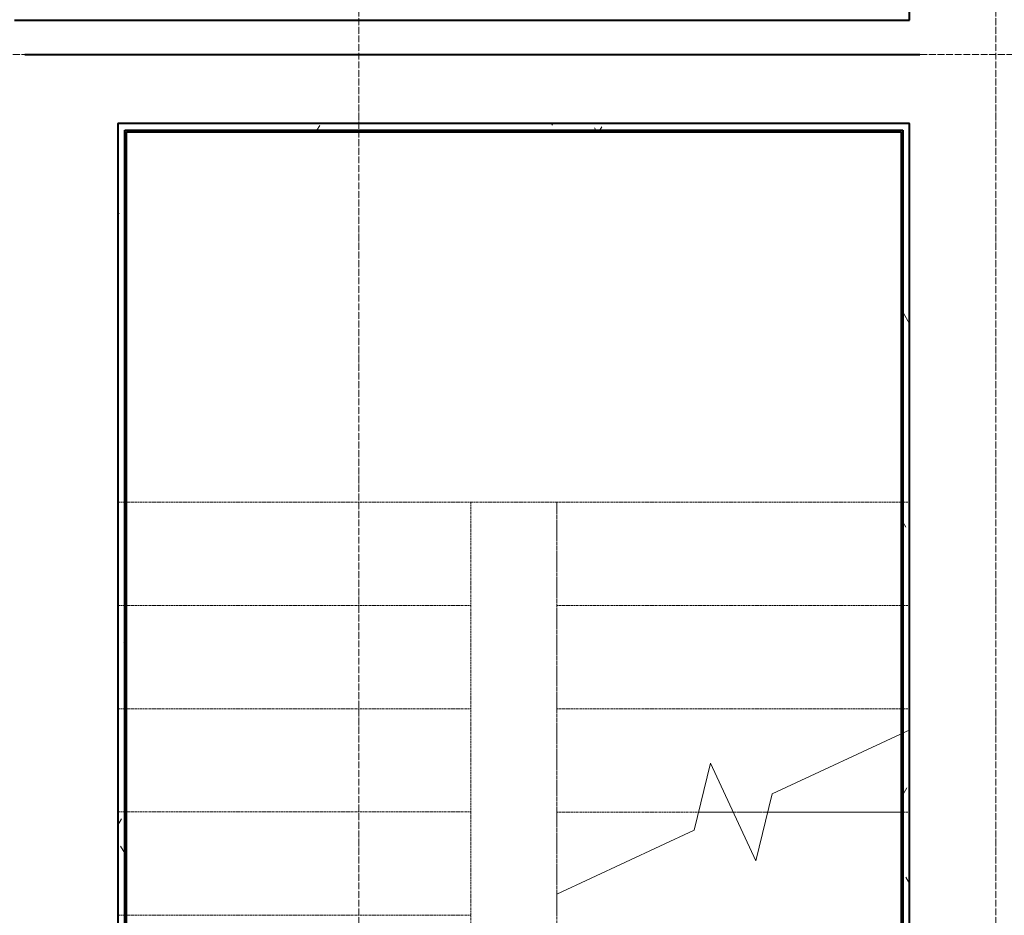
# Model space of a CAD drawing. Header units: millimetres. Extents: x -111 to 116289, y -9307 to 73893.
# Tile 72 of 128: x 43138 to 45998, y 40714 to 43315. Entities that reach past the tile are written whole.
import ezdxf

# ---------------------------------------------------------------- set-up
doc = ezdxf.new("R2010")
doc.units = ezdxf.units.MM
for name, pattern in [('ADSK_Линия сетки', [25, 20, -2.5, 0, -2.5]), ('ADSK_Сверху', [4.5, 3, -1.5]), ('ADSK_Скрыто', [6, 3, -3])]:
    doc.linetypes.add(name, pattern=pattern)
for name, color, linetype, lineweight in [('Лестницы', 7, 'Continuous', 18), ('Оси', 7, 'Continuous', 9), ('Перекрытия', 7, 'Continuous', 18), ('Стены разрез', 7, 'Continuous', 40), ('Стены штриховка', 7, 'Continuous', 40)]:
    doc.layers.add(name, color=color, linetype=linetype, lineweight=lineweight)
doc.layers.add('Линии', color=7, linetype='Continuous', lineweight=9, true_color=0x00a600)
pattern_1 = [(0, (0, 0), (406.4, 101.6), [33.528, -271.272, 33.528, -271.272, -1625.6]), (0, (0, 0), (406.4, 101.6), [-609.6, 33.528, -576.072, 33.528, -271.272, -711.2]), (0, (0, 0), (406.4, 101.6), [-1524, 33.528, -169.672, 33.528, -474.472]), (120, (152.4, 50.8), (-291.188181, 301.1527241), [33.528, -271.272, 33.528, -271.272, -1625.6]), (120, (152.4, 50.8), (-291.188181, 301.1527241), [-609.6, 33.528, -576.072, 33.528, -271.272, -711.2]), (120, (152.4, 50.8), (-291.188181, 301.1527241), [-1524, 33.528, -169.672, 33.528, -474.472]), (240, (203.2, 254), (-115.211819, -402.7527241), [33.528, -271.272, 33.528, -271.272, -1625.6]), (240, (203.2, 254), (-115.211819, -402.7527241), [-609.6, 33.528, -576.072, 33.528, -271.272, -711.2]), (240, (203.2, 254), (-115.211819, -402.7527241), [-1524, 33.528, -169.672, 33.528, -474.472])]

# ---------------------------------------------------------------- blocks, each defined once
blk = doc.blocks.new('135_SLK_GD_AR_rvt-1-Оборудование_B2_-11_400__На лист секция 5_-11_400')
at = {"layer": 'Стены разрез', "lineweight": 9, "true_color": 0xaaaaaa}
h = blk.add_hatch(dxfattribs=at)
h.set_pattern_fill('FP_4', color=253, style=0, pattern_type=2)
h.set_pattern_definition(pattern_1)
h.paths.add_polyline_path([(-13033879.7, -9288420.3), (-13033879.7, -9288400.3), (-13036159.7, -9288400.3), (-13036159.7, -9288420.3), (-13033884.7, -9288420.3)])
h = blk.add_hatch(dxfattribs=at)
h.set_pattern_fill('FP_4', color=253, style=0, pattern_type=2)
h.set_pattern_definition(pattern_1)
h.paths.add_polyline_path([(-13036139.7, -9294480.3), (-13036139.7, -9288420.3), (-13036159.7, -9288420.3), (-13036159.7, -9294480.3)])
h = blk.add_hatch(dxfattribs=at)
h.set_pattern_fill('FP_4', color=253, style=0, pattern_type=2)
h.set_pattern_definition(pattern_1)
h.paths.add_polyline_path([(-13033859.7, -9294480.3), (-13033859.7, -9288400.3), (-13033879.7, -9288400.3), (-13033879.7, -9294480.3)])
at = {"layer": 'Лестницы', "color": 253, "linetype": 'ADSK_Сверху', "true_color": 0xaaaaaa}
for p, q in [((-13036159.4, -9288400.2), (-13036159.5, -9289500.2)), ((-13036159.4, -9288400.2), (-13036159.5, -9289500.2)), ((-13036159.4, -9288400.2), (-13036159.5, -9289500.2)), ((-13033859.4, -9288400.3), (-13036159.4, -9288400.2)), ((-13033859.4, -9288400.3), (-13036159.4, -9288400.2)), ((-13033859.4, -9288400.3), (-13036159.4, -9288400.2)), ((-13033859.5, -9289500.3), (-13033859.4, -9288400.3)), ((-13033859.5, -9289500.3), (-13033859.4, -9288400.3)), ((-13033859.5, -9289500.3), (-13033859.4, -9288400.3)), ((-13036159.5, -9289500.2), (-13036159.7, -9293100.2)), ((-13036159.5, -9289500.2), (-13036159.7, -9293100.2)), ((-13036159.5, -9289500.2), (-13036159.6, -9291900.2)), ((-13035134.5, -9289500.2), (-13036159.5, -9289500.2)), ((-13035134.5, -9289500.2), (-13036159.5, -9289500.2)), ((-13035134.5, -9289500.2), (-13036159.5, -9289500.2)), ((-13035134.5, -9289500.2), (-13036159.5, -9289500.2)), ((-13035134.5, -9289500.2), (-13036159.5, -9289500.2)), ((-13035134.5, -9289500.2), (-13036159.5, -9289500.2)), ((-13035134.5, -9289500.2), (-13035134.7, -9293100.2)), ((-13035134.5, -9289500.2), (-13035134.7, -9293100.2)), ((-13035134.5, -9289500.2), (-13035134.6, -9291900.2)), ((-13035134.5, -9289500.2), (-13034884.5, -9289500.2)), ((-13035134.5, -9289500.2), (-13034884.5, -9289500.2)), ((-13035134.5, -9289500.2), (-13034884.5, -9289500.2)), ((-13034884.7, -9293100.3), (-13034884.5, -9289500.3)), ((-13034884.7, -9293100.3), (-13034884.5, -9289500.3)), ((-13034884.5, -9289500.3), (-13033859.5, -9289500.3)), ((-13034884.5, -9289500.3), (-13033859.5, -9289500.3)), ((-13034884.5, -9289500.3), (-13033859.5, -9289500.3)), ((-13034884.5, -9290639.2), (-13034884.5, -9289500.3)), ((-13034884.5, -9289500.3), (-13033859.5, -9289500.3)), ((-13034884.5, -9289500.3), (-13033859.5, -9289500.3)), ((-13034884.5, -9289500.3), (-13033859.5, -9289500.3)), ((-13033859.7, -9293100.3), (-13033859.5, -9289500.3)), ((-13033859.7, -9293100.3), (-13033859.5, -9289500.3)), ((-13033859.5, -9290161.3), (-13033859.5, -9289500.3)), ((-13035134.5, -9289800.2), (-13036159.5, -9289800.2)), ((-13035134.5, -9289800.2), (-13036159.5, -9289800.2)), ((-13035134.5, -9289800.2), (-13036159.5, -9289800.2)), ((-13035134.5, -9289800.2), (-13036159.5, -9289800.2)), ((-13035134.5, -9289800.2), (-13036159.5, -9289800.2)), ((-13035134.5, -9289800.2), (-13036159.5, -9289800.2)), ((-13034884.5, -9289800.3), (-13033859.5, -9289800.3)), ((-13034884.5, -9289800.3), (-13033859.5, -9289800.3)), ((-13034884.5, -9289800.3), (-13033859.5, -9289800.3)), ((-13034884.5, -9289800.3), (-13033859.5, -9289800.3)), ((-13034884.5, -9289800.3), (-13033859.5, -9289800.3)), ((-13034884.5, -9289800.3), (-13033859.5, -9289800.3)), ((-13035134.5, -9290100.2), (-13036159.5, -9290100.2)), ((-13035134.5, -9290100.2), (-13036159.5, -9290100.2)), ((-13035134.5, -9290100.2), (-13036159.5, -9290100.2)), ((-13035134.5, -9290100.2), (-13036159.5, -9290100.2)), ((-13035134.5, -9290100.2), (-13036159.5, -9290100.2)), ((-13035134.5, -9290100.2), (-13036159.5, -9290100.2)), ((-13034884.5, -9290100.3), (-13033859.5, -9290100.3)), ((-13034884.5, -9290100.3), (-13033859.5, -9290100.3)), ((-13034884.5, -9290100.3), (-13033859.5, -9290100.3)), ((-13034884.5, -9290100.3), (-13033859.5, -9290100.3)), ((-13034884.5, -9290100.3), (-13033859.5, -9290100.3)), ((-13034884.5, -9290100.3), (-13033859.5, -9290100.3)), ((-13035134.5, -9290400.2), (-13036159.5, -9290400.2)), ((-13035134.5, -9290400.2), (-13036159.5, -9290400.2)), ((-13035134.5, -9290400.2), (-13036159.5, -9290400.2)), ((-13035134.5, -9290400.2), (-13036159.5, -9290400.2)), ((-13035134.5, -9290400.2), (-13036159.5, -9290400.2)), ((-13035134.5, -9290400.2), (-13036159.5, -9290400.2)), ((-13034884.5, -9290400.3), (-13033859.5, -9290400.3)), ((-13034884.5, -9290400.3), (-13033859.5, -9290400.3)), ((-13034884.5, -9290400.3), (-13034472.5, -9290400.3)), ((-13034884.5, -9290400.3), (-13033859.5, -9290400.3)), ((-13034884.5, -9290400.3), (-13033859.5, -9290400.3)), ((-13034884.5, -9290400.3), (-13034472.5, -9290400.3)), ((-13034372, -9290400.3), (-13034271.6, -9290400.3)), ((-13034372, -9290400.3), (-13034271.6, -9290400.3)), ((-13035134.5, -9290700.2), (-13036159.5, -9290700.2)), ((-13035134.5, -9290700.2), (-13036159.5, -9290700.2)), ((-13035134.5, -9290700.2), (-13036159.5, -9290700.2)), ((-13035134.5, -9290700.2), (-13036159.5, -9290700.2)), ((-13035134.5, -9290700.2), (-13036159.5, -9290700.2)), ((-13035134.5, -9290700.2), (-13036159.5, -9290700.2))]:
    blk.add_line(p, q, dxfattribs=at)
at = {"layer": 'Лестницы', "color": 253, "true_color": 0xaaaaaa}
for p, q in [((-13033859.5, -9290161.3), (-13034258.7, -9290347.5)), ((-13033859.5, -9290400.3), (-13033859.5, -9290161.3)), ((-13034438.1, -9290258.7), (-13034485.3, -9290453.1)), ((-13034306, -9290541.9), (-13034438.1, -9290258.7)), ((-13034258.7, -9290347.5), (-13034306, -9290541.9)), ((-13034472.5, -9290400.3), (-13034372, -9290400.3)), ((-13034271.6, -9290400.3), (-13033884.7, -9290400.3)), ((-13033859.5, -9290700.3), (-13033859.5, -9290400.3)), ((-13034485.3, -9290453.1), (-13034884.5, -9290639.2)), ((-13034884.5, -9290700.3), (-13034884.5, -9290639.2))]:
    blk.add_line(p, q, dxfattribs=at)
at = {"layer": 'Лестницы', "color": 253, "linetype": 'ADSK_Скрыто', "true_color": 0xaaaaaa}
for p, q in [((-13034472.5, -9290400.3), (-13034372, -9290400.3)), ((-13034271.6, -9290400.3), (-13033884.7, -9290400.3))]:
    blk.add_line(p, q, dxfattribs=at)
at = {"layer": 'Перекрытия', "color": 253, "true_color": 0xaaaaaa}
for p, q in [((-13033859.7, -9288100.3), (-13033859.7, -9284550.3)), ((-13036459.7, -9288100.3), (-13033859.7, -9288100.3))]:
    blk.add_line(p, q, dxfattribs=at)
at = {"layer": 'Стены разрез', "color": 253, "true_color": 0xaaaaaa}
for p, q in [((-13033859.7, -9288100.3), (-13033859.7, -9284550.3)), ((-13036459.7, -9288100.3), (-13033861.7, -9288100.3)), ((-13033861.7, -9288100.3), (-13033859.7, -9288100.3)), ((-13033884.7, -9288400.3), (-13036159.7, -9288400.3)), ((-13036159.7, -9288400.3), (-13036159.7, -9288420.3)), ((-13036159.7, -9288420.3), (-13036159.7, -9288425.3)), ((-13033879.7, -9288400.3), (-13033884.7, -9288400.3)), ((-13033859.7, -9288400.3), (-13033879.7, -9288400.3)), ((-13033859.7, -9294475.3), (-13033859.7, -9288400.3)), ((-13036159.7, -9288425.3), (-13036159.7, -9294475.3)), ((-13036134.7, -9288425.3), (-13033884.7, -9288425.3)), ((-13036134.7, -9294475.3), (-13036134.7, -9288425.3)), ((-13033884.7, -9288425.3), (-13033884.7, -9294475.3))]:
    blk.add_line(p, q, dxfattribs=at)
at = {"layer": 'Стены штриховка', "color": 253, "true_color": 0xaaaaaa}
for p, q in [((-13036139.7, -9288420.3), (-13033884.7, -9288420.3)), ((-13036139.7, -9288425.3), (-13036139.7, -9288420.3)), ((-13033884.7, -9288420.3), (-13033879.7, -9288420.3)), ((-13033879.7, -9288420.3), (-13033879.7, -9294475.3)), ((-13036139.7, -9294475.3), (-13036139.7, -9288425.3))]:
    blk.add_line(p, q, dxfattribs=at)
blk = doc.blocks.new('A$Cffbd38bb')
at = {"layer": 'Линии', "color": 1, "lineweight": 40, "true_color": 0xff0000}
blk.add_line((41347.4, 42129.5), (43947.4, 42129.5), dxfattribs=at)
at = {"layer": 'Оси', "color": 253, "linetype": 'ADSK_Линия сетки', "true_color": 0xaaaaaa}
for p, q in [((42317.4, 800), (42317.4, 71114.3)), ((44167.4, 800), (44167.4, 71114.3)), ((106567.5, 42129.5), (800, 42129.5))]:
    blk.add_line(p, q, dxfattribs=at)
at = {"lineweight": 5}
blk.add_blockref('135_SLK_GD_AR_rvt-1-Оборудование_B2_-11_400__На лист секция 5_-11_400', (13077777.1, 9330329.8), dxfattribs=at)

msp = doc.modelspace()

# ---------------------------------------------------------------- block references
msp.add_blockref('A$Cffbd38bb', (1805.7, 1084))

doc.saveas('drawing.dxf')
